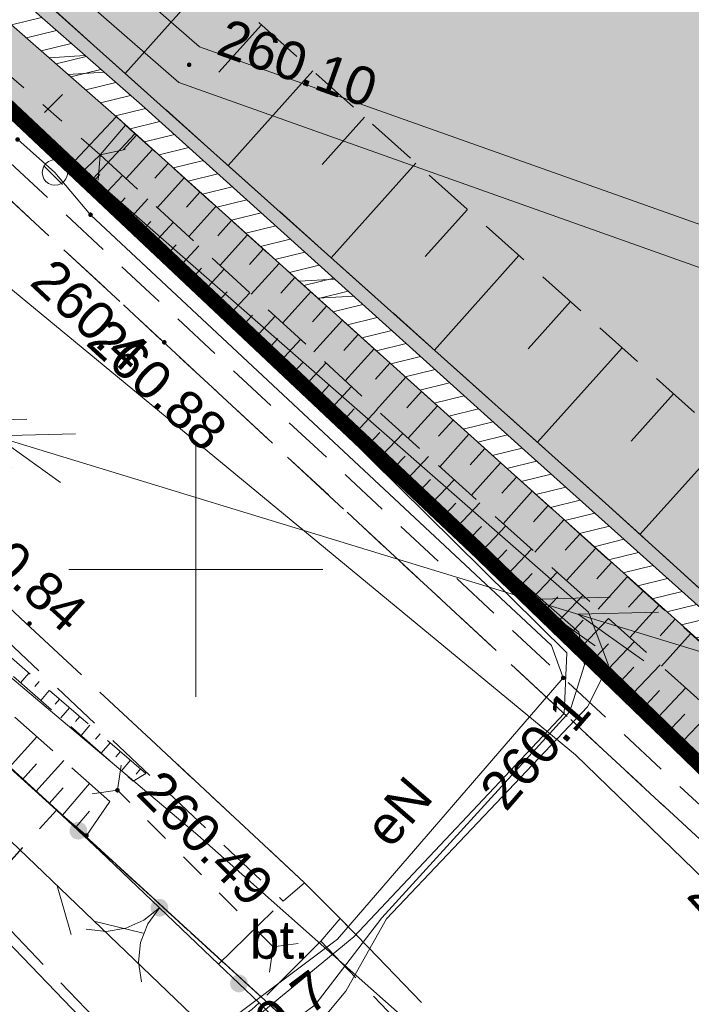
# Model space of a CAD drawing. Header units: metres. Extents: x 7427040 to 7427559, y 5541084 to 5541580.
# Tile 20 of 97: x 7427297 to 7427310, y 5541241 to 5541261. Entities that reach past the tile are written whole.
import ezdxf
from ezdxf.enums import TextEntityAlignment as Align

# ---------------------------------------------------------------- set-up
doc = ezdxf.new("R2010")
doc.units = ezdxf.units.M
doc.header["$MEASUREMENT"] = 0
for name, pattern in [('DASHED2', [0.375, 0.25, -0.125]), ('PRZER1-1', [1, 0.5, -0.5]), ('PRZER2-1', [1.5, 1, -0.5]), ('PRZER3-1', [2, 1.5, -0.5]), ('PRZER3-2', [2.5, 1.5, -1])]:
    doc.linetypes.add(name, pattern=pattern)
doc.layers.get('0').update_dxf_attribs({"color": 4})
for name, color, linetype, lineweight in [('!_Granica terenu objętego planem', 7, 'Continuous', 0), ('!_Linia rozgraniczająca', 7, 'Continuous', 0), ('A_granica terenu do wniosku o ULICP', 151, 'DASHED2', 40), ('A_mur oporowy', 2, 'Continuous', 13), ('E_gn_typ', 1, 'Continuous', 30), ('GEPPGO', 7, 'Continuous', 13), ('GESDZI', 7, 'Continuous', 13), ('GESJOB', 7, 'Continuous', 30), ('GESUZY', 96, 'Continuous', 13), ('GSLDSO', 7, 'Continuous', 13), ('GSLIPS', 7, 'Continuous', 30), ('GSLKBR', 7, 'Continuous', 13), ('GSLKFU', 7, 'Continuous', 13), ('GSLKOG', 7, 'Continuous', 30), ('GSPWPS', 7, 'Continuous', 13), ('GSPWPS_O', 7, 'Continuous', 13), ('GSSKOA', 7, 'Continuous', 13), ('GSSKOD', 7, 'Continuous', 13), ('GSSOTW', 7, 'Continuous', 13), ('GSSOTW_O', 7, 'Continuous', 13), ('GSSZSN', 7, 'Continuous', 13), ('GULEPR', 1, 'Continuous', 13), ('GULEPR_O', 1, 'Continuous', 13), ('GULLOB', 7, 'Continuous', 30), ('GULTPR', 30, 'Continuous', 13), ('GULWPR', 5, 'Continuous', 13), ('GUPELA', 7, 'Continuous', 13), ('GUPPRZ', 7, 'Continuous', 13), ('GUPPRZ_O', 7, 'Continuous', 13), ('Ramka sekcyjna', 224, 'Continuous', 13)]:
    doc.layers.add(name, color=color, linetype=linetype, lineweight=lineweight)
doc.layers.add('A_tereny zielone', color=73, linetype='Continuous', lineweight=13, transparency=0.7)
doc.styles.add('Arial', font='arial.ttf')
doc.styles.add('GN_atrybuty', font='simplex.shx', dxfattribs={"width": 0.8})

# ---------------------------------------------------------------- blocks, each defined once
blk = doc.blocks.new('D_GEPPGO1_2')
at = {"lineweight": -2, "extrusion": (0, 0, -1)}
blk.add_hatch(color=0, dxfattribs=at).paths.add_polyline_path([(0, -0.045), (-0.013906, -0.042798), (-0.02645, -0.036406), (-0.036406, -0.02645), (-0.042798, -0.013906), (-0.045, 0), (-0.042798, 0.013906), (-0.036406, 0.02645), (-0.02645, 0.036406), (-0.013906, 0.042798), (0, 0.045), (0.013906, 0.042798), (0.02645, 0.036406), (0.036406, 0.02645), (0.042798, 0.013906), (0.045, 0), (0.042798, -0.013906), (0.036406, -0.02645), (0.02645, -0.036406), (0.013906, -0.042798)])
blk = doc.blocks.new('D_GUPPRZ1')
at = {"lineweight": -2, "extrusion": (0, 0, -1)}
blk.add_hatch(color=0, dxfattribs=at).paths.add_polyline_path([(0, -0.045), (-0.011647, -0.043467), (-0.0225, -0.038971), (-0.03182, -0.03182), (-0.038971, -0.0225), (-0.043467, -0.011647), (-0.045, 0), (-0.043467, 0.011647), (-0.038971, 0.0225), (-0.03182, 0.03182), (-0.0225, 0.038971), (-0.011647, 0.043467), (0, 0.045), (0.011647, 0.043467), (0.0225, 0.038971), (0.03182, 0.03182), (0.038971, 0.0225), (0.043467, 0.011647), (0.045, 0), (0.043467, -0.011647), (0.038971, -0.0225), (0.03182, -0.03182), (0.0225, -0.038971), (0.011647, -0.043467)])
blk = doc.blocks.new('D_GSPWPS1')
at = {"lineweight": -2, "extrusion": (0, 0, -1)}
blk.add_hatch(color=0, dxfattribs=at).paths.add_polyline_path([(0, -0.045), (-0.011647, -0.043467), (-0.0225, -0.038971), (-0.03182, -0.03182), (-0.038971, -0.0225), (-0.043467, -0.011647), (-0.045, 0), (-0.043467, 0.011647), (-0.038971, 0.0225), (-0.03182, 0.03182), (-0.0225, 0.038971), (-0.011647, 0.043467), (0, 0.045), (0.011647, 0.043467), (0.0225, 0.038971), (0.03182, 0.03182), (0.038971, 0.0225), (0.043467, 0.011647), (0.045, 0), (0.043467, -0.011647), (0.038971, -0.0225), (0.03182, -0.03182), (0.0225, -0.038971), (0.011647, -0.043467)])
blk = doc.blocks.new('D_SUTP1')
at = {"color": 0, "lineweight": -2, "flags": 128}
for points in [[(0.9325, 0), (0.0675, 0.5)], [(-0.0675, 0), (-0.9325, -0.5)]]:
    blk.add_lwpolyline(points, dxfattribs=at)
blk = doc.blocks.new('D_GSLIPS1')
at = {"color": 0, "lineweight": -2, "flags": 128}
blk.add_lwpolyline([(-0.3, -0.4), (0, 0), (-0.3, 0.4)], dxfattribs=at)
blk = doc.blocks.new('D_GSLIPS2')
at = {"color": 0, "lineweight": -2, "flags": 128}
blk.add_lwpolyline([(0.3, 0.4), (0, 0), (0.3, -0.4)], dxfattribs=at)
blk = doc.blocks.new('D_GSLDSO2')
at = {"color": 0, "lineweight": -2, "flags": 128}
blk.add_lwpolyline([(0, 0.25), (0, -0.25)], dxfattribs=at)
blk = doc.blocks.new('D_ODTN_1')
at = {"color": 0, "lineweight": -2, "flags": 128}
for points in [[(-0.5, -0.25), (0, 0.25)], [(0, -0.25), (0.5, 0.25)]]:
    blk.add_lwpolyline(points, dxfattribs=at)
blk = doc.blocks.new('D_KOLO')
at = {"lineweight": -2, "extrusion": (0, 0, -1)}
blk.add_hatch(color=0, dxfattribs=at).paths.add_polyline_path([(0, -0.175), (-0.045293, -0.169037), (-0.0875, -0.151554), (-0.123744, -0.123744), (-0.151554, -0.0875), (-0.169037, -0.045293), (-0.175, 0), (-0.169037, 0.045293), (-0.151554, 0.0875), (-0.123744, 0.123744), (-0.0875, 0.151554), (-0.045293, 0.169037), (0, 0.175), (0.045293, 0.169037), (0.0875, 0.151554), (0.123744, 0.123744), (0.151554, 0.0875), (0.169037, 0.045293), (0.175, 0), (0.169037, -0.045293), (0.151554, -0.0875), (0.123744, -0.123744), (0.0875, -0.151554), (0.045293, -0.169037)])
blk = doc.blocks.new('D_SUEP2')
at = {"color": 0, "lineweight": -2, "flags": 128}
for points in [[(-1.25, -0.5), (0.25, 0), (-1.25, 0.5)], [(-0.25, -0.5), (1.25, 0), (-0.25, 0.5)]]:
    blk.add_lwpolyline(points, dxfattribs=at)
blk = doc.blocks.new('D_GUPELA2')
at = {"lineweight": -2}
blk.add_hatch(color=0, dxfattribs=at).paths.add_polyline_path([(0.002013, -0.044955), (-0.00982, -0.043916), (-0.020466, -0.040077), (-0.029541, -0.033946), (-0.036867, -0.025804), (-0.04187, -0.01649), (-0.04461, -0.005909), (-0.044532, 0.006476), (-0.041285, 0.017903), (-0.034764, 0.028574), (-0.024479, 0.03776), (-0.013449, 0.042943), (-0.001087, 0.044987), (0.011881, 0.043403), (0.021281, 0.03965), (0.030065, 0.033482), (0.038133, 0.023893), (0.043117, 0.012881), (0.044986, 0.001113), (0.044323, -0.007777), (0.040557, -0.019497), (0.033417, -0.030138), (0.024849, -0.037517), (0.013788, -0.042836)])
at = {"color": 0, "lineweight": -2, "flags": 128}
for points in [[(-0.883883, 0.883883), (-0.53033, 0.53033)], [(0.883883, 0.883883), (0.53033, 0.53033)], [(-0.883883, -0.883883), (-0.53033, -0.53033)], [(0.883883, -0.883883), (0.53033, -0.53033)]]:
    blk.add_lwpolyline(points, dxfattribs=at)
blk = doc.blocks.new('D_GUPELA1')
at = {"color": 0, "lineweight": -2, "flags": 128}
blk.add_lwpolyline([(0, 0.25), (0.064705, 0.241481), (0.125, 0.216506), (0.176777, 0.176777), (0.216506, 0.125), (0.241481, 0.064705), (0.25, 0), (0.241481, -0.064705), (0.216506, -0.125), (0.176777, -0.176777), (0.125, -0.216506), (0.064705, -0.241481), (0, -0.25), (-0.064705, -0.241481), (-0.125, -0.216506), (-0.176777, -0.176777), (-0.216506, -0.125), (-0.241481, -0.064705), (-0.25, 0), (-0.241481, 0.064705), (-0.216506, 0.125), (-0.176777, 0.176777), (-0.125, 0.216506), (-0.064705, 0.241481), (0, 0.25)], close=True, dxfattribs=at)
blk = doc.blocks.new('D_GSLKBR1')
at = {"color": 0, "lineweight": -2, "flags": 128}
for points in [[(1.299038, 0.75), (1.06066, 0.43934), (0.75, 0.200962), (0.388229, 0.051111), (0, 0)], [(0, 0), (0.388229, -0.051111), (0.75, -0.200962), (1.06066, -0.43934), (1.299038, -0.75)]]:
    blk.add_lwpolyline(points, dxfattribs=at)
blk = doc.blocks.new('D_GSLKFU1')
at = {"color": 0, "lineweight": -2, "flags": 128}
blk.add_lwpolyline([(0, 0), (-0.012833, -0.195789), (-0.051111, -0.388229), (-0.114181, -0.574025), (-0.200962, -0.75), (-0.30997, -0.913142), (-0.43934, -1.06066), (-0.586858, -1.19003), (-0.75, -1.299038)], dxfattribs=at)
blk = doc.blocks.new('SIT-G1 BOISKO')
at = {"layer": '!_Granica terenu objętego planem', "color": 16, "linetype": 'PRZER3-1', "lineweight": 13}
blk.add_lwpolyline([(7427223.404, 5541280.844), (7427237.172, 5541294.666), (7427273.595, 5541264.199), (7427293.187, 5541246.2), (7427318.595, 5541219.771), (7427304.61, 5541204.848)], dxfattribs=at)
at = {"layer": '!_Linia rozgraniczająca', "color": 216, "linetype": 'Continuous', "lineweight": 13, "flags": 128}
blk.add_lwpolyline([(7427223.546, 5541280.703), (7427237.185, 5541294.395), (7427273.463, 5541264.048), (7427293.047, 5541246.057), (7427318.319, 5541219.769), (7427304.464, 5541204.985)], dxfattribs=at)
at = {"layer": 'GESDZI', "color": 252, "linetype": 'Continuous', "lineweight": 13, "flags": 128}
for points in [[(7427365.33, 5541270.24), (7427360.53, 5541265.49), (7427345.01, 5541249.37), (7427332.02, 5541235.75), (7427327.9, 5541231.44), (7427324.78, 5541228.21), (7427320.15, 5541236.27), (7427305.53, 5541250.41), (7427281.57, 5541272.99), (7427247.55, 5541303.23), (7427241.97, 5541307.49), (7427230.33, 5541315.24)], [(7427230.33, 5541315.24), (7427241.97, 5541307.49), (7427247.55, 5541303.23), (7427281.57, 5541272.99), (7427305.53, 5541250.41), (7427320.15, 5541236.27), (7427324.78, 5541228.21), (7427319.61, 5541221.9), (7427311.88, 5541231.94), (7427301.75, 5541241.17), (7427284.57, 5541256.88), (7427256.27, 5541282.47), (7427240.42, 5541296.03), (7427236.08, 5541299.6), (7427224.16, 5541309.39)], [(7427224.326, 5541279.982), (7427240.42, 5541296.03), (7427256.27, 5541282.47), (7427284.57, 5541256.88), (7427301.75, 5541241.17), (7427315.72, 5541223.34), (7427317.48, 5541219.62), (7427313.06, 5541214.79), (7427304.01, 5541205.409)]]:
    blk.add_lwpolyline(points, dxfattribs=at)
at = {"layer": 'GESJOB', "color": 252, "linetype": 'PRZER3-2', "lineweight": 13}
for points in [[(7427149.017, 5541397.869), (7427149.6, 5541397.01), (7427166.31, 5541376.18), (7427167.99, 5541374.1), (7427172.66, 5541368.39), (7427196.99, 5541343.41), (7427210.43, 5541329.61), (7427230.33, 5541315.24), (7427241.97, 5541307.49), (7427247.55, 5541303.23), (7427281.57, 5541272.99), (7427305.53, 5541250.41), (7427320.15, 5541236.27), (7427324.78, 5541228.21), (7427335.43, 5541208.11), (7427343.296, 5541192.599)], [(7427343.296, 5541192.599), (7427335.43, 5541208.11), (7427324.78, 5541228.21), (7427320.15, 5541236.27), (7427305.53, 5541250.41), (7427281.57, 5541272.99), (7427247.55, 5541303.23), (7427241.97, 5541307.49), (7427230.33, 5541315.24), (7427210.43, 5541329.61), (7427196.99, 5541343.41), (7427172.66, 5541368.39), (7427167.99, 5541374.1), (7427166.31, 5541376.18), (7427149.6, 5541397.01), (7427149.017, 5541397.869)]]:
    blk.add_lwpolyline(points, dxfattribs=at)
at = {"layer": 'GESUZY', "color": 96, "linetype": 'PRZER1-1', "lineweight": 13}
for points in [[(7427230.33, 5541315.24), (7427241.97, 5541307.49), (7427247.55, 5541303.23), (7427273.39, 5541280.26), (7427281.57, 5541272.99), (7427305.53, 5541250.41), (7427320.15, 5541236.27), (7427324.78, 5541228.21), (7427319.61, 5541221.9), (7427311.88, 5541231.94), (7427301.75, 5541241.17), (7427297.26, 5541245.27), (7427284.57, 5541256.88), (7427256.27, 5541282.47), (7427240.42, 5541296.03), (7427236.08, 5541299.6), (7427224.16, 5541309.39)], [(7427224.326, 5541279.982), (7427240.42, 5541296.03), (7427256.27, 5541282.47), (7427284.57, 5541256.88), (7427297.26, 5541245.27), (7427280.844, 5541227.089)], [(7427280.844, 5541227.089), (7427297.26, 5541245.27), (7427301.75, 5541241.17), (7427303.91, 5541238.41), (7427287.013, 5541221.316)]]:
    blk.add_lwpolyline(points, dxfattribs=at)
blk.add_lwpolyline([(7427324.78, 5541228.21), (7427320.15, 5541236.27), (7427305.53, 5541250.41), (7427281.57, 5541272.99), (7427273.39, 5541280.26), (7427354.64, 5541356.58), (7427358.58, 5541352.7), (7427361.29, 5541350.08), (7427363.62, 5541347.81), (7427366.52, 5541345.04), (7427374.21, 5541337.71), (7427378.19, 5541333.92), (7427396.7, 5541315.71), (7427402.05, 5541310.46), (7427383.24, 5541290.03), (7427367.48, 5541272.62), (7427365.33, 5541270.24), (7427360.53, 5541265.49), (7427345.01, 5541249.37), (7427332.02, 5541235.75), (7427327.9, 5541231.44), (7427324.78, 5541228.21)], close=True, dxfattribs=at)
at = {"layer": 'GSLDSO', "color": 252, "linetype": 'Continuous', "lineweight": 13, "flags": 128}
for points in [[(7427314.467, 5541245.186), (7427306.537, 5541252.286), (7427298.936, 5541259.137), (7427296.706, 5541261.087), (7427283.766, 5541272.657), (7427272.306, 5541282.717), (7427256.878, 5541296.656), (7427244.535, 5541307.798), (7427240.116, 5541311.597), (7427230.318, 5541320.515), (7427219.057, 5541330.746), (7427200.876, 5541346.967)], [(7427314.133, 5541244.814), (7427306.203, 5541251.914), (7427298.604, 5541258.763), (7427296.374, 5541260.713), (7427283.434, 5541272.283), (7427271.974, 5541282.343), (7427256.542, 5541296.284), (7427244.205, 5541307.422), (7427239.784, 5541311.223), (7427229.982, 5541320.145), (7427218.723, 5541330.374), (7427200.544, 5541346.593)], [(7427297.518, 5541257.931), (7427298.438, 5541258.911)], [(7427297.882, 5541257.589), (7427298.802, 5541258.569)]]:
    blk.add_lwpolyline(points, dxfattribs=at)
at = {"layer": 'GSLIPS', "color": 252, "linetype": 'PRZER1-1', "lineweight": 13}
for points in [[(7427298.12, 5541258.16), (7427295.81, 5541260.18)], [(7427301.52, 5541242.58), (7427298.46, 5541245.66)]]:
    blk.add_lwpolyline(points, dxfattribs=at)
at = {"layer": 'GSLKBR', "color": 252, "linetype": 'Continuous', "lineweight": 13, "flags": 128}
blk.add_lwpolyline([(7427298.12, 5541244.46), (7427300.45, 5541242.24)], dxfattribs=at)
at = {"layer": 'GSLKFU', "color": 252, "linetype": 'Continuous', "lineweight": 13, "flags": 128}
blk.add_lwpolyline([(7427300.45, 5541242.24), (7427301.25, 5541241.48)], dxfattribs=at)
at = {"layer": 'GSLKOG', "color": 252, "linetype": 'Continuous', "lineweight": 13, "flags": 128}
for points in [[(7427266.44, 5541288.58), (7427277.84, 5541278.38), (7427296.06, 5541262.04), (7427308.06, 5541251.31), (7427314.6, 5541245.38), (7427316.29, 5541244), (7427319.78, 5541240.88), (7427327.26, 5541234.36), (7427329.75, 5541234.12), (7427336, 5541240.52), (7427344.5, 5541249.29), (7427345.07, 5541249.81), (7427346.82, 5541251.64), (7427354.76, 5541259.81), (7427355.77, 5541260.97), (7427366.55, 5541272.09), (7427367.5, 5541273.13), (7427373.53, 5541279.81), (7427385.65, 5541293.27), (7427401.54, 5541310.36), (7427396.09, 5541315.77), (7427385, 5541326.69), (7427374.15, 5541337.32)], [(7427261.52, 5541277.52), (7427265.85, 5541273.58), (7427268.6, 5541271.18), (7427275.39, 5541264.96), (7427281.2, 5541259.69), (7427288.16, 5541253.5), (7427297.26, 5541245.27), (7427298.12, 5541244.46), (7427300.45, 5541242.24), (7427301.25, 5541241.48), (7427312.87, 5541229.8), (7427314.01, 5541228.46), (7427319.61, 5541221.66), (7427317.48, 5541219.62)]]:
    blk.add_lwpolyline(points, dxfattribs=at)
at = {"layer": 'GSSKOA', "color": 252, "linetype": 'PRZER3-1', "lineweight": 13}
for points in [[(7427328.66, 5541207.53), (7427325.01, 5541215.25), (7427320.9, 5541222.23), (7427312.78, 5541232.86), (7427302.84, 5541243.14), (7427302.14, 5541243.84), (7427293.24, 5541252.13), (7427282.63, 5541261.81), (7427270.86, 5541272.19), (7427264.75, 5541277.61), (7427256.78, 5541284.37), (7427248.05, 5541291.73), (7427241.19, 5541297.08), (7427228.09, 5541307), (7427209.62, 5541321.59)], [(7427228.08, 5541314.4), (7427243.84, 5541302.38), (7427262.7, 5541287.01), (7427277.46, 5541274.11), (7427285.25, 5541267.16), (7427295.94, 5541257.65), (7427310.31, 5541244.33), (7427319.36, 5541234.38), (7427324.06, 5541228.57)]]:
    blk.add_lwpolyline(points, dxfattribs=at)
at = {"layer": 'GSSKOD', "color": 252, "linetype": 'PRZER2-1', "lineweight": 13}
blk.add_lwpolyline([(7427214.8, 5541324.94, -0.890724), (7427229.29, 5541316.12), (7427244.72, 5541303.47), (7427263.56, 5541287.66), (7427278.27, 5541274.66), (7427285.85, 5541267.69), (7427296.35, 5541258), (7427310.66, 5541244.68), (7427310.31, 5541244.33), (7427295.94, 5541257.65), (7427285.25, 5541267.16), (7427277.46, 5541274.11), (7427262.7, 5541287.01), (7427243.84, 5541302.38), (7427228.08, 5541314.4), (7427214.8, 5541324.94)], format="xyb", close=True, dxfattribs=at)
for points in [[(7427270.86, 5541272.19), (7427270.57, 5541271.98), (7427282.3, 5541261.54), (7427292.91, 5541251.78), (7427301.72, 5541243.48), (7427302.14, 5541243.84), (7427293.24, 5541252.13), (7427282.63, 5541261.81), (7427270.86, 5541272.19)], [(7427325.7, 5541191.81), (7427327.51, 5541191.61), (7427328.66, 5541207.53), (7427325.01, 5541215.25), (7427320.9, 5541222.23), (7427312.78, 5541232.86), (7427302.84, 5541243.14), (7427302.46, 5541242.69), (7427312.25, 5541232.48), (7427320.19, 5541221.79), (7427322.21, 5541214.55), (7427323.54, 5541207.25), (7427325.7, 5541191.81)]]:
    blk.add_lwpolyline(points, close=True, dxfattribs=at)
at = {"layer": 'GSSOTW', "color": 252, "linetype": 'PRZER3-1', "lineweight": 13}
blk.add_lwpolyline([(7427302.14, 5541243.84), (7427302.84, 5541243.14), (7427302.46, 5541242.69), (7427301.25, 5541241.48), (7427300.45, 5541242.24), (7427301.72, 5541243.48), (7427302.14, 5541243.84)], close=True, dxfattribs=at)
at = {"layer": 'GSSZSN', "color": 252, "linetype": 'PRZER2-1', "lineweight": 13}
for points in [[(7427314.01, 5541249.3), (7427309.81, 5541253.09), (7427297.41, 5541264.19), (7427280.53, 5541280.08), (7427275.58, 5541284.47), (7427269.8, 5541291.75), (7427267.49, 5541289.43), (7427273.72, 5541283.27), (7427277.84, 5541278.38), (7427296.06, 5541262.04), (7427308.06, 5541251.31), (7427314.6, 5541245.38), (7427314.01, 5541249.3)], [(7427299.02, 5541245.99), (7427296.03, 5541248.56), (7427290.4, 5541253.66), (7427285.81, 5541257.96), (7427280.87, 5541262.49), (7427275.91, 5541267.15), (7427271.55, 5541270.95), (7427267.64, 5541274.45), (7427264.27, 5541277.44), (7427262.53, 5541279.04), (7427262.42, 5541278.24), (7427263.16, 5541277.73), (7427266.1, 5541275.14), (7427268.69, 5541272.76), (7427272.21, 5541269.4), (7427276.21, 5541265.72), (7427280.56, 5541261.82), (7427284.93, 5541258.06), (7427289.02, 5541254.45), (7427294.15, 5541249.87), (7427298.77, 5541245.84), (7427299.02, 5541245.99)], [(7427261.11, 5541277.89), (7427261.52, 5541277.52), (7427265.85, 5541273.58), (7427268.6, 5541271.18), (7427275.39, 5541264.96), (7427281.2, 5541259.69), (7427288.16, 5541253.5), (7427297.26, 5541245.27), (7427297.85, 5541244.77), (7427298.31, 5541245.44), (7427295.74, 5541247.72), (7427291.92, 5541251.06), (7427287.44, 5541255.11), (7427284.89, 5541257.33), (7427281.96, 5541259.89), (7427277.71, 5541263.68), (7427273.83, 5541267.26), (7427271.25, 5541269.56), (7427266.76, 5541273.89), (7427262.91, 5541277.35), (7427262.28, 5541278.08), (7427261.11, 5541277.89)], [(7427313.69, 5541245.18), (7427298.62, 5541258.74), (7427298.12, 5541258.16), (7427303.66, 5541253.05), (7427313.12, 5541244.55), (7427313.69, 5541245.18)], [(7427312.53, 5541243.86), (7427303.23, 5541252.66), (7427297.7, 5541257.76), (7427298.12, 5541258.16), (7427303.66, 5541253.05), (7427313.12, 5541244.55), (7427312.53, 5541243.86)]]:
    blk.add_lwpolyline(points, close=True, dxfattribs=at)
at = {"layer": 'GSSZSN', "color": 252, "linetype": 'Continuous', "lineweight": 13, "flags": 128}
for points in [[(7427300.277, 5541261.624), (7427298.609, 5541259.761)], [(7427301.291, 5541260.716), (7427300.457, 5541259.785)], [(7427302.305, 5541259.809), (7427300.638, 5541257.947)], [(7427303.318, 5541258.901), (7427302.485, 5541257.97)], [(7427298.835, 5541258.547), (7427298.578, 5541258.261)], [(7427299.146, 5541258.266), (7427298.629, 5541257.691)], [(7427299.458, 5541257.986), (7427299.197, 5541257.696)], [(7427304.332, 5541257.994), (7427302.666, 5541256.133)], [(7427297.917, 5541257.56), (7427298.113, 5541257.772)], [(7427298.167, 5541257.329), (7427298.56, 5541257.754)], [(7427299.769, 5541257.706), (7427299.245, 5541257.123)], [(7427298.417, 5541257.098), (7427298.614, 5541257.311)], [(7427298.668, 5541256.868), (7427299.06, 5541257.293)], [(7427300.081, 5541257.425), (7427299.817, 5541257.132)], [(7427300.392, 5541257.145), (7427299.861, 5541256.554)], [(7427305.346, 5541257.086), (7427304.513, 5541256.156)], [(7427298.918, 5541256.637), (7427299.114, 5541256.85)], [(7427299.168, 5541256.406), (7427299.56, 5541256.832)], [(7427300.704, 5541256.865), (7427300.436, 5541256.568)], [(7427301.015, 5541256.585), (7427300.477, 5541255.986)], [(7427299.418, 5541256.176), (7427299.614, 5541256.388)], [(7427299.668, 5541255.945), (7427300.06, 5541256.37)], [(7427301.327, 5541256.304), (7427301.056, 5541256.003)], [(7427306.359, 5541256.179), (7427304.695, 5541254.319)], [(7427299.918, 5541255.714), (7427300.114, 5541255.927)], [(7427300.168, 5541255.484), (7427300.561, 5541255.909)], [(7427301.638, 5541256.024), (7427301.093, 5541255.418)], [(7427301.95, 5541255.744), (7427301.675, 5541255.439)], [(7427300.418, 5541255.253), (7427300.615, 5541255.466)], [(7427300.669, 5541255.022), (7427301.061, 5541255.447)], [(7427302.261, 5541255.463), (7427301.709, 5541254.85)], [(7427302.573, 5541255.183), (7427302.295, 5541254.874)], [(7427307.373, 5541255.271), (7427306.541, 5541254.342)], [(7427300.919, 5541254.792), (7427301.115, 5541255.004)], [(7427301.169, 5541254.561), (7427301.561, 5541254.986)], [(7427302.884, 5541254.903), (7427302.325, 5541254.281)], [(7427303.196, 5541254.623), (7427302.914, 5541254.31)], [(7427301.419, 5541254.33), (7427301.615, 5541254.543)], [(7427301.669, 5541254.1), (7427302.061, 5541254.525)], [(7427308.387, 5541254.364), (7427306.723, 5541252.505)], [(7427303.507, 5541254.342), (7427302.941, 5541253.713)], [(7427301.919, 5541253.869), (7427302.115, 5541254.081)], [(7427302.169, 5541253.638), (7427302.561, 5541254.063)], [(7427303.819, 5541254.062), (7427303.534, 5541253.746)], [(7427304.13, 5541253.782), (7427303.557, 5541253.145)], [(7427302.42, 5541253.407), (7427302.616, 5541253.62)], [(7427302.67, 5541253.177), (7427303.062, 5541253.602)], [(7427304.442, 5541253.502), (7427304.155, 5541253.182)], [(7427309.401, 5541253.456), (7427308.569, 5541252.527)], [(7427304.753, 5541253.221), (7427304.179, 5541252.583)], [(7427302.92, 5541252.946), (7427303.116, 5541253.159)], [(7427303.17, 5541252.715), (7427303.562, 5541253.14)], [(7427305.065, 5541252.941), (7427304.778, 5541252.622)], [(7427303.418, 5541252.482), (7427303.619, 5541252.695)], [(7427303.665, 5541252.248), (7427304.073, 5541252.679)], [(7427305.376, 5541252.661), (7427304.803, 5541252.023)], [(7427310.412, 5541252.546), (7427308.74, 5541250.693)], [(7427303.912, 5541252.015), (7427304.119, 5541252.233)], [(7427305.688, 5541252.38), (7427305.401, 5541252.062)], [(7427304.159, 5541251.781), (7427304.579, 5541252.224)], [(7427305.999, 5541252.1), (7427305.426, 5541251.463)], [(7427304.406, 5541251.547), (7427304.619, 5541251.772)], [(7427304.654, 5541251.313), (7427305.085, 5541251.769)], [(7427306.311, 5541251.82), (7427306.024, 5541251.501)], [(7427306.622, 5541251.54), (7427306.049, 5541250.903)], [(7427304.901, 5541251.079), (7427305.12, 5541251.31)], [(7427305.148, 5541250.845), (7427305.592, 5541251.314)], [(7427306.934, 5541251.259), (7427306.647, 5541250.941)], [(7427307.245, 5541250.979), (7427306.673, 5541250.343)], [(7427305.395, 5541250.611), (7427305.62, 5541250.849)], [(7427305.642, 5541250.377), (7427306.098, 5541250.859)], [(7427307.557, 5541250.699), (7427307.271, 5541250.381)], [(7427305.889, 5541250.144), (7427306.12, 5541250.388)], [(7427306.137, 5541249.91), (7427306.605, 5541250.404)], [(7427307.868, 5541250.418), (7427307.296, 5541249.783)], [(7427308.18, 5541250.138), (7427307.894, 5541249.82)], [(7427306.384, 5541249.676), (7427306.621, 5541249.926)], [(7427306.631, 5541249.442), (7427307.111, 5541249.949)], [(7427308.491, 5541249.858), (7427307.92, 5541249.223)], [(7427308.803, 5541249.578), (7427308.517, 5541249.26)], [(7427306.878, 5541249.208), (7427307.121, 5541249.465)], [(7427307.125, 5541248.974), (7427307.617, 5541249.494)], [(7427309.114, 5541249.297), (7427308.543, 5541248.663)], [(7427307.372, 5541248.74), (7427307.621, 5541249.004)], [(7427307.619, 5541248.507), (7427308.124, 5541249.039)], [(7427309.426, 5541249.017), (7427309.14, 5541248.7)], [(7427308.114, 5541248.039), (7427308.63, 5541248.584)], [(7427309.737, 5541248.737), (7427309.166, 5541248.102)], [(7427307.867, 5541248.273), (7427308.122, 5541248.542)], [(7427308.361, 5541247.805), (7427308.622, 5541248.081)], [(7427308.608, 5541247.571), (7427309.136, 5541248.129)], [(7427296.719, 5541247.968), (7427296.552, 5541247.775)], [(7427296.918, 5541247.797), (7427296.834, 5541247.699)], [(7427297.118, 5541247.625), (7427296.949, 5541247.428)], [(7427308.855, 5541247.337), (7427309.122, 5541247.62)], [(7427309.102, 5541247.103), (7427309.643, 5541247.674)], [(7427297.318, 5541247.453), (7427297.233, 5541247.354)], [(7427297.517, 5541247.282), (7427297.346, 5541247.082)], [(7427309.597, 5541246.636), (7427310.149, 5541247.219)], [(7427297.717, 5541247.11), (7427297.631, 5541247.01)], [(7427309.35, 5541246.869), (7427309.623, 5541247.158)], [(7427297.917, 5541246.938), (7427297.743, 5541246.736)], [(7427296.331, 5541246.11), (7427296.875, 5541246.713)], [(7427298.116, 5541246.767), (7427298.029, 5541246.665)], [(7427298.316, 5541246.595), (7427298.14, 5541246.39)], [(7427298.516, 5541246.423), (7427298.427, 5541246.32)], [(7427296.853, 5541245.638), (7427297.402, 5541246.245)], [(7427298.715, 5541246.252), (7427298.537, 5541246.044)], [(7427296.592, 5541245.874), (7427296.865, 5541246.177)], [(7427298.915, 5541246.08), (7427298.825, 5541245.975)], [(7427297.114, 5541245.402), (7427297.39, 5541245.707)], [(7427297.378, 5541245.17), (7427297.909, 5541245.796)], [(7427297.647, 5541244.942), (7427297.91, 5541245.252)]]:
    blk.add_lwpolyline(points, dxfattribs=at)
at = {"layer": 'GULEPR', "color": 1, "linetype": 'Continuous', "lineweight": 13, "flags": 128}
for points in [[(7427232.953, 5541271.907), (7427324.98, 5541243.79), (7427325.64, 5541243.73), (7427308.272, 5541201.421)], [(7427296.83, 5541258.71), (7427307.73, 5541249.16), (7427308.12, 5541248.12), (7427307.71, 5541247.3), (7427303.75, 5541243.13), (7427302.95, 5541241.71), (7427301.9, 5541240.44), (7427299.67, 5541239.04), (7427299.64, 5541239.44)], [(7427299.64, 5541239.44), (7427302.35, 5541241.44), (7427303.66, 5541243.15), (7427307.36, 5541247.21), (7427307.65, 5541248.13), (7427307.54, 5541248.77), (7427301.51, 5541254.06), (7427296.83, 5541258.71)], [(7427299.64, 5541239.44), (7427300.6, 5541240.71), (7427303.11, 5541242.78), (7427307.25, 5541247.17), (7427307.3, 5541248.36), (7427296.83, 5541258.71)], [(7427296.5, 5541258.46), (7427297.23, 5541257.81), (7427297.93, 5541256.98), (7427307, 5541248.51), (7427307.23, 5541247.87), (7427302.79, 5541242.73), (7427300, 5541240.64), (7427300.27, 5541240.37)]]:
    blk.add_lwpolyline(points, dxfattribs=at)
at = {"layer": 'GULLOB', "color": 252, "linetype": 'Continuous', "lineweight": 13, "flags": 128}
for points in [[(7427233.85, 5541311.06), (7427228.99, 5541305.78), (7427236.17, 5541300.13), (7427240.75, 5541296.94), (7427256.84, 5541283.09), (7427262.64, 5541277.9), (7427267.92, 5541273.12), (7427281.73, 5541260.56), (7427292.93, 5541250.77), (7427300.04, 5541244.78), (7427304.6, 5541240.74), (7427310.96, 5541234.28), (7427320.26, 5541222.32), (7427325.15, 5541213.96), (7427326.53, 5541211.31), (7427327.22, 5541211.34), (7427330.96, 5541213.08), (7427338.7, 5541215.98)], [(7427302.79, 5541242.73), (7427307.23, 5541247.87)]]:
    blk.add_lwpolyline(points, dxfattribs=at)
at = {"layer": 'GULTPR', "color": 30, "linetype": 'Continuous', "lineweight": 13, "flags": 128}
for points in [[(7427147.925, 5541396.714), (7427160.79, 5541380.08), (7427172.77, 5541365.73), (7427189.7, 5541344.59), (7427199.87, 5541334.94), (7427213.89, 5541323.55), (7427227.66, 5541313.41), (7427237.41, 5541307.29), (7427244.89, 5541301.8), (7427255.3, 5541292.78), (7427280.97, 5541270.3), (7427294.36, 5541257.17), (7427307.47, 5541246.36), (7427319.95, 5541234.27), (7427324.38, 5541225.76), (7427330.33, 5541215.04), (7427332.71, 5541211.01), (7427342.288, 5541191.518)], [(7427233.85, 5541311.06), (7427228.99, 5541305.78), (7427236.17, 5541300.13), (7427240.75, 5541296.94), (7427256.84, 5541283.09), (7427262.64, 5541277.9), (7427267.92, 5541273.12), (7427281.73, 5541260.56), (7427292.93, 5541250.77), (7427300.04, 5541244.78), (7427304.6, 5541240.74), (7427310.96, 5541234.28), (7427320.26, 5541222.32), (7427325.15, 5541213.96), (7427326.53, 5541211.31), (7427327.22, 5541211.34), (7427330.96, 5541213.08), (7427338.7, 5541215.98), (7427343.75, 5541207.15), (7427345.65, 5541207.03), (7427352.28, 5541206.28), (7427353.5, 5541206.33), (7427355.904, 5541206.113)], [(7427288.74, 5541251.96), (7427312.56, 5541229.12)]]:
    blk.add_lwpolyline(points, dxfattribs=at)
at = {"layer": 'GULWPR', "color": 5, "linetype": 'Continuous', "lineweight": 13, "flags": 128}
for points in [[(7427214.241, 5541289.419), (7427218.173, 5541293.198), (7427224.562, 5541299.348), (7427237.309, 5541311.72), (7427241.509, 5541310.954), (7427286.242, 5541272.332), (7427300.075, 5541260.282), (7427319.751, 5541253.298), (7427326.827, 5541250.899), (7427330.191, 5541249.778), (7427333.326, 5541248.65), (7427348.88, 5541243.944), (7427373.553, 5541269.8), (7427376.071, 5541271.443), (7427397.668, 5541272.639), (7427419.077, 5541273.829)], [(7427214.826, 5541288.872), (7427218.727, 5541292.622), (7427225.118, 5541298.772), (7427237.571, 5541310.86), (7427241.151, 5541310.206), (7427285.718, 5541271.728), (7427299.665, 5541259.578), (7427319.489, 5541252.542), (7427326.573, 5541250.141), (7427329.929, 5541249.022), (7427333.074, 5541247.89), (7427349.12, 5541243.036), (7427374.067, 5541269.18), (7427376.329, 5541270.657), (7427397.712, 5541271.841), (7427418.289, 5541272.984)]]:
    blk.add_lwpolyline(points, dxfattribs=at)
at = {"layer": 'Ramka sekcyjna', "color": 252, "linetype": 'Continuous', "lineweight": 13, "flags": 128}
for points in [[(7427300, 5541250), (7427300, 5541252.5)], [(7427302.5, 5541250), (7427297.5, 5541250)], [(7427302.5, 5541250), (7427297.5, 5541250)], [(7427300, 5541250), (7427300, 5541247.5)]]:
    blk.add_lwpolyline(points, dxfattribs=at)
at = {"layer": 'GEPPGO', "color": 7, "linetype": 'Continuous', "lineweight": 13}
blk.add_blockref('D_GEPPGO1_2', (7427305.53, 5541250.41), dxfattribs=at)
at = {"layer": 'GSLDSO', "color": 7, "linetype": 'Continuous', "lineweight": 13}
for name, p, rotation in [('D_ODTN_1', (7427297.655, 5541259.925), 138.8322697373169), ('D_ODTN_1', (7427297.655, 5541259.925), 138.8322697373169), ('D_GSLDSO2', (7427298.62, 5541258.74), 46.8087393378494), ('D_GSLDSO2', (7427297.7, 5541257.76), 46.8087393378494), ('D_ODTN_1', (7427302.57, 5541255.525), 137.9711632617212), ('D_ODTN_1', (7427302.57, 5541255.525), 137.9711632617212)]:
    blk.add_blockref(name, p, dxfattribs=dict(at, rotation=rotation))
at = {"layer": 'GSLIPS', "color": 7, "linetype": 'Continuous', "lineweight": 13}
for name, p, rotation in [('D_GSLIPS1', (7427298.12, 5541258.16), 138.8316394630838), ('D_GSLIPS2', (7427298.46, 5541245.66), 134.8133694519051), ('D_GSLIPS1', (7427301.52, 5541242.58), 134.8133694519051)]:
    blk.add_blockref(name, p, dxfattribs=dict(at, rotation=rotation))
at = {"layer": 'GSLKBR', "color": 7, "linetype": 'Continuous', "lineweight": 13, "rotation": 226.3849029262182}
blk.add_blockref('D_GSLKBR1', (7427299.285, 5541243.35), dxfattribs=at)
at = {"layer": 'GSLKFU', "color": 7, "linetype": 'Continuous', "lineweight": 13, "rotation": 316.4688007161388}
blk.add_blockref('D_GSLKFU1', (7427301.25, 5541241.48), dxfattribs=at)
at = {"layer": 'GSLKOG', "color": 7, "linetype": 'Continuous', "lineweight": 13}
for p, rotation in [((7427299.265, 5541259.175), 318.1979789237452), ((7427299.265, 5541259.175), 318.1979789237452), ((7427304.855, 5541254.175), 318.1979789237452), ((7427304.855, 5541254.175), 318.1979789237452), ((7427297.69, 5541244.865), 316.7149302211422), ((7427297.69, 5541244.865), 316.7149302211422), ((7427299.285, 5541243.35), 316.3849029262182), ((7427299.285, 5541243.35), 316.3849029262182), ((7427300.85, 5541241.86), 316.4688007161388), ((7427300.85, 5541241.86), 316.4688007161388)]:
    blk.add_blockref('D_KOLO', p, dxfattribs=dict(at, rotation=rotation))
at = {"layer": 'GSPWPS', "color": 7, "linetype": 'Continuous', "lineweight": 13}
for p in [(7427299.38, 5541254.47), (7427296.73, 5541248.94), (7427298.46, 5541245.66), (7427297.85, 5541244.77)]:
    blk.add_blockref('D_GSPWPS1', p, dxfattribs=at)
at = {"layer": 'GULEPR', "color": 1, "linetype": 'Continuous', "lineweight": 13, "rotation": 163.0102760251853}
for p in [(7427296.289, 5541252.556), (7427307.766, 5541249.05)]:
    blk.add_blockref('D_SUEP2', p, dxfattribs=at)
at = {"layer": 'GULTPR', "color": 30, "linetype": 'Continuous', "lineweight": 13, "rotation": 136.2032063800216}
blk.add_blockref('D_SUTP1', (7427297.943, 5541243.135), dxfattribs=at)
at = {"layer": 'GUPELA', "color": 7, "linetype": 'Continuous', "lineweight": 13}
for name, p in [('D_GUPELA2', (7427296.495, 5541258.46)), ('D_GUPELA1', (7427297.23, 5541257.81))]:
    blk.add_blockref(name, p, dxfattribs=at)
at = {"layer": 'GUPPRZ', "color": 5, "linetype": 'Continuous', "lineweight": 13}
blk.add_blockref('D_GUPPRZ1', (7427299.87, 5541259.93), dxfattribs=at)
at = {"layer": 'GUPPRZ', "color": 1, "linetype": 'Continuous', "lineweight": 13}
for p in [(7427297.93, 5541256.98), (7427307.23, 5541247.87)]:
    blk.add_blockref('D_GUPPRZ1', p, dxfattribs=at)
at = {"layer": 'GSPWPS_O', "color": 252, "linetype": 'Continuous', "lineweight": 13, "style": 'Arial'}
for s, rotation, p in [('260.88', 317.5843, (7427297.81, 5541254.44)), ('260.84', 317.9032, (7427295.041, 5541250.864)), ('260.49', 314.8132, (7427298.8, 5541245.59)), ('261.03', 312.3167, (7427309.631, 5541243.574))]:
    blk.add_text(s, height=0.75, rotation=rotation, dxfattribs=at).set_placement(p)
at = {"layer": 'GSSOTW_O', "color": 252, "linetype": 'Continuous', "lineweight": 13, "style": 'Arial'}
blk.add_text('bt.', height=0.75, dxfattribs=at).set_placement((7427301.645, 5541242.347), align=Align.CENTER)
at = {"layer": 'GULEPR_O', "color": 1, "linetype": 'Continuous', "lineweight": 13, "style": 'Arial'}
blk.add_text('eN', height=0.75, rotation=49.1789, dxfattribs=at).set_placement((7427303.83, 5541244.49))
at = {"layer": 'GUPPRZ_O', "color": 5, "linetype": 'Continuous', "lineweight": 13, "style": 'Arial'}
blk.add_text('260.10', height=0.75, rotation=340.4041, dxfattribs=at).set_placement((7427300.37, 5541260.15))
at = {"layer": 'GUPPRZ_O', "color": 1, "linetype": 'Continuous', "lineweight": 13, "style": 'Arial'}
for s, rotation, p in [('260.4', 316.959, (7427296.707, 5541255.625)), ('260.1', 49.1789, (7427306.102, 5541245.217)), ('259.7', 36.8368, (7427300.606, 5541239.992))]:
    blk.add_text(s, height=0.75, rotation=rotation, dxfattribs=at).set_placement(p)
blk = doc.blocks.new('PZT 1 BOISKO')
at = {"layer": 'A_mur oporowy'}
h = blk.add_hatch(dxfattribs=at)
h.set_pattern_fill('ANSI31', color=256, pattern_type=2)
h.set_pattern_definition([(13.80393, (7427116.40293, 5541359.69487), (-0.0757555, 0.30832994), [])])
h.paths.add_polyline_path([(7427256.542, 5541296.284), (7427271.974, 5541282.343), (7427283.434, 5541272.283), (7427296.374, 5541260.713), (7427298.604, 5541258.763), (7427306.203, 5541251.914), (7427314.133, 5541244.814), (7427314.467, 5541245.186), (7427306.537, 5541252.286), (7427298.936, 5541259.137), (7427296.706, 5541261.087), (7427283.766, 5541272.657), (7427272.306, 5541282.717), (7427256.878, 5541296.656), (7427244.535, 5541307.798), (7427240.116, 5541311.597), (7427230.318, 5541320.515), (7427219.057, 5541330.746), (7427200.876, 5541346.967), (7427200.544, 5541346.593), (7427218.723, 5541330.374), (7427229.982, 5541320.145), (7427239.784, 5541311.223), (7427244.205, 5541307.422)])
at = {"layer": 'A_tereny zielone'}
h = blk.add_hatch(color=256, dxfattribs=at)
h.paths.add_polyline_path([(7427200.71, 5541346.78), (7427200.71, 5541346.78), (7427200.736, 5541346.809)], flags=0)
h.paths.add_polyline_path([(7427314.75, 5541243.25), (7427312.886, 5541243.296), (7427305.53, 5541250.41), (7427281.57, 5541272.99), (7427247.55, 5541303.23), (7427241.97, 5541307.49), (7427230.33, 5541315.24), (7427210.43, 5541329.61), (7427177.975, 5541362.933), (7427178.93, 5541363.93), (7427180.22, 5541365.25), (7427182.35, 5541363.35), (7427184.913, 5541361.02), (7427189.686, 5541356.68), (7427192.59, 5541354.04), (7427194.13, 5541352.7), (7427200.71, 5541346.78), (7427200.544, 5541346.593), (7427218.723, 5541330.374), (7427229.982, 5541320.145), (7427239.784, 5541311.223), (7427244.205, 5541307.422), (7427256.542, 5541296.284), (7427271.974, 5541282.343), (7427283.434, 5541272.283), (7427296.374, 5541260.713), (7427298.604, 5541258.763), (7427306.203, 5541251.914), (7427314.133, 5541244.814), (7427314.467, 5541245.186), (7427306.537, 5541252.286), (7427298.936, 5541259.137), (7427296.706, 5541261.087), (7427283.766, 5541272.657), (7427272.306, 5541282.717), (7427256.878, 5541296.656), (7427244.535, 5541307.798), (7427240.116, 5541311.597), (7427230.318, 5541320.515), (7427219.057, 5541330.746), (7427200.876, 5541346.967), (7427200.736, 5541346.809), (7427205.99, 5541352.83), (7427189.68, 5541367.45), (7427190.38, 5541368.24), (7427189.77, 5541369.07), (7427188.92, 5541368.13), (7427184.92, 5541371.82), (7427184.71, 5541375.16), (7427186.78, 5541377.78), (7427205.72, 5541396.49), (7427217.81, 5541408.93), (7427235.67, 5541427.08), (7427241.49, 5541428.41), (7427249.5, 5541429.45), (7427248.26, 5541428.16), (7427251.32, 5541425.57), (7427252.19, 5541426.68), (7427250.75, 5541427.87), (7427251.26, 5541428.48), (7427255.82, 5541428.46), (7427262.97, 5541421.54), (7427277.72, 5541407.27), (7427277.779, 5541403.101), (7427298.73, 5541382.85), (7427312.44, 5541369.59), (7427328.68, 5541353.98), (7427342.95, 5541340.01), (7427298.49, 5541297.32), (7427325.08, 5541269.7), (7427323.12, 5541267.86), (7427330.09, 5541260.41), (7427328.58, 5541258.61), (7427322.112, 5541252.376), (7427321.745, 5541252.036), (7427321.378, 5541251.695), (7427321.012, 5541251.355), (7427317.72, 5541248.3), (7427319.57, 5541246.44), (7427317.84, 5541244.85), (7427316.18, 5541243.72)], flags=16)
h.paths.add_polyline_path([(7427279.789, 5541298.079), (7427200.756, 5541374.589), (7427248.054, 5541423.446), (7427327.086, 5541346.936)], flags=16)
h.paths.add_polyline_path([(7427211, 5541358.15), (7427208.002, 5541361.208), (7427208.7, 5541361.93), (7427211.709, 5541358.841)], flags=16)
h.paths.add_polyline_path([(7427242.27, 5541322.8), (7427220.96, 5541343.02), (7427222.19, 5541344.44), (7427225.27, 5541344.56), (7427244.9, 5541325.62)], flags=16)
h.paths.add_polyline_path([(7427258.65, 5541312.37), (7427255.62, 5541315.32), (7427256.31, 5541316.03), (7427259.4, 5541313)], flags=16)
h.paths.add_polyline_path([(7427315.454, 5541247.72), (7427315.106, 5541248.08), (7427322.406, 5541255.13), (7427322.754, 5541254.77)], flags=16)
at = {"layer": 'A_granica terenu do wniosku o ULICP', "ltscale": 5, "const_width": 0.3, "flags": 128}
blk.add_lwpolyline([(7427254.41, 5541453.57), (7427252.46, 5541450.31), (7427244.15, 5541442.18), (7427222.77, 5541419.91), (7427206.1, 5541403.07), (7427172.66, 5541368.39), (7427210.43, 5541329.61), (7427230.33, 5541315.24), (7427241.97, 5541307.49), (7427247.55, 5541303.23), (7427281.57, 5541272.99), (7427305.53, 5541250.41), (7427320.15, 5541236.27), (7427324.78, 5541228.21), (7427327.9, 5541231.44), (7427332.02, 5541235.75), (7427345.01, 5541249.37), (7427360.53, 5541265.49), (7427365.33, 5541270.24), (7427367.48, 5541272.62), (7427383.24, 5541290.03), (7427402.05, 5541310.46), (7427396.7, 5541315.71), (7427378.19, 5541333.92), (7427374.211, 5541337.709), (7427366.52, 5541345.04), (7427363.62, 5541347.81), (7427361.29, 5541350.08), (7427358.58, 5541352.7), (7427348.33, 5541362.8), (7427334.14, 5541376.5), (7427315.34, 5541394.75), (7427296.48, 5541413.08), (7427284.23, 5541424.73), (7427268.91, 5541439.64), (7427263.413, 5541444.916), (7427259.22, 5541448.94), (7427254.41, 5541453.57)], dxfattribs=at)
at = {"layer": 'A_mur oporowy', "flags": 128}
blk.add_lwpolyline([(7427239.784, 5541311.223), (7427244.205, 5541307.422), (7427256.542, 5541296.284), (7427256.542, 5541296.284), (7427271.974, 5541282.343), (7427283.434, 5541272.283), (7427296.374, 5541260.713), (7427298.604, 5541258.763), (7427306.203, 5541251.914), (7427314.133, 5541244.814), (7427314.467, 5541245.186), (7427306.537, 5541252.286), (7427298.936, 5541259.137), (7427296.706, 5541261.087), (7427283.766, 5541272.657), (7427272.306, 5541282.717), (7427256.878, 5541296.656), (7427244.535, 5541307.798)], dxfattribs=at)
at = {"layer": 'E_gn_typ', "style": 'GN_atrybuty', "width": 0.9, "flags": 8}
for p in [(7427416.237, 5541237.381), (7427411.812, 5541232.473)]:
    blk.add_attdef('ILOŚĆ_ŻYŁ', text='', height=0.9, rotation=318.0369, dxfattribs=at).set_placement(p, align=Align.MIDDLE_LEFT)

msp = doc.modelspace()

# ---------------------------------------------------------------- block references
at = {"color": 7, "linetype": 'Continuous', "lineweight": 0}
for name in ['SIT-G1 BOISKO', 'PZT 1 BOISKO']:
    msp.add_blockref(name, (0, 0), dxfattribs=at)

doc.saveas('drawing.dxf')
